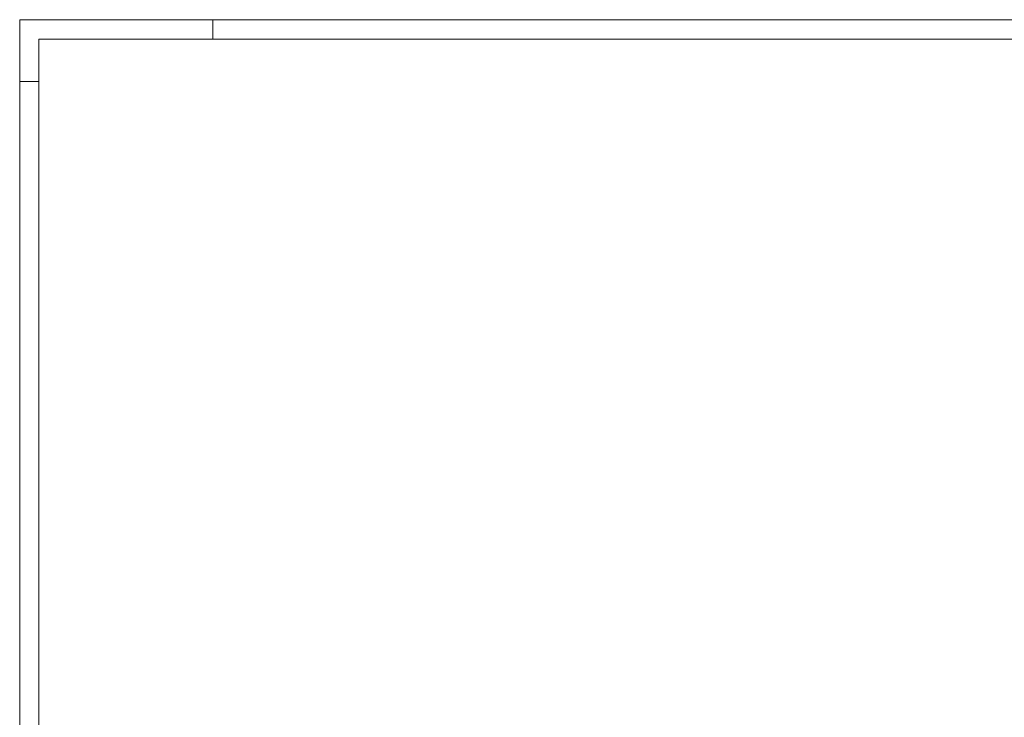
# Model space of a CAD drawing. Header units: millimetres. Extents: x -981 to 119, y -271 to 339.
# Tile 7 of 16: x -981 to -726, y 158 to 339. Entities that reach past the tile are written whole.
import ezdxf

# ---------------------------------------------------------------- set-up
doc = ezdxf.new("R2010")
doc.units = ezdxf.units.MM
doc.linetypes.add('XKITLINE00', pattern=[0])
doc.layers.add('Arkusz rysunku', color=3, linetype='Continuous', lineweight=0)

msp = doc.modelspace()

# ---------------------------------------------------------------- linework, layer by layer
at = {"layer": 'Arkusz rysunku', "linetype": 'XKITLINE00', "lineweight": 0}
for p, q in [((118.87, 339), (-981.13, 339)), ((-981.13, 339), (-981.13, -271)), ((-931.13, 334), (-931.13, 339)), ((113.87, 334), (-976.13, 334)), ((-976.13, 334), (-976.13, -266)), ((-976.13, 323), (-981.13, 323))]:
    msp.add_line(p, q, dxfattribs=at)

doc.saveas('drawing.dxf')
